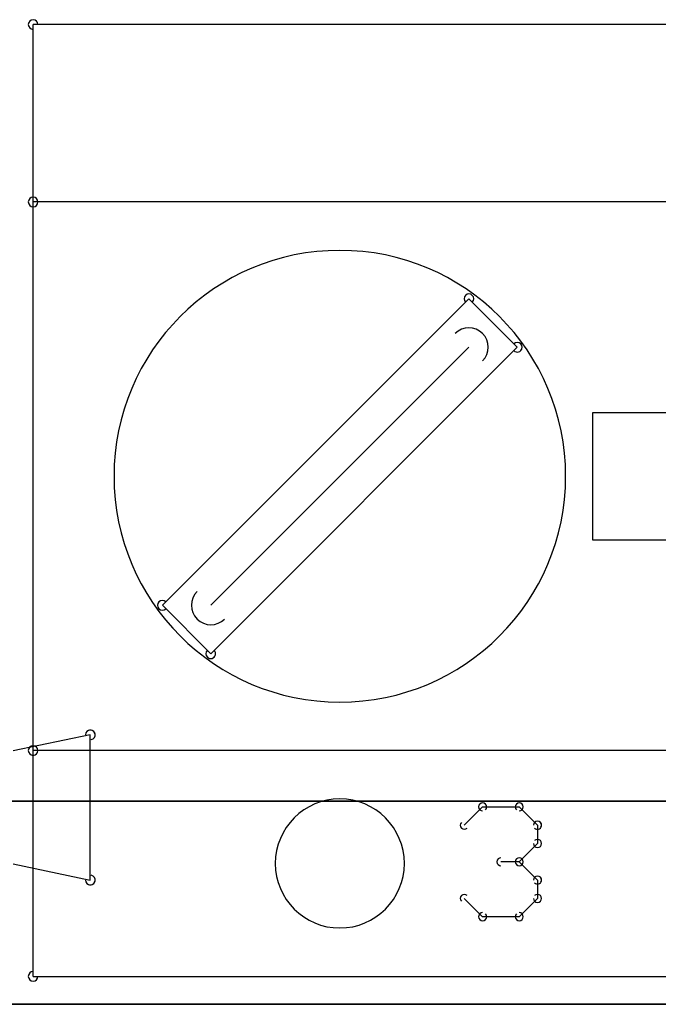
# Model space of a CAD drawing. Header units: millimetres. Extents: x -23.3 to 23.3, y -17.7 to 20.7.
# Tile 5 of 10: x -7.4 to -2.4, y -17.7 to -9.9. Entities that reach past the tile are written whole.
import ezdxf

# ---------------------------------------------------------------- set-up
doc = ezdxf.new("R2010")
doc.units = ezdxf.units.MM
doc.header["$MEASUREMENT"] = 0
for name, color, linetype in [('DIM-P4 v2_Sketch1', 7, 'Continuous'), ('DIM-P4 v2_Sketch2', 7, 'Continuous'), ('DIM-P4 v2_Sketch3', 7, 'Continuous'), ('DIM-P4 v2_Sketch5', 7, 'Continuous'), ('Plytka dolna1_Sketch1', 7, 'Continuous')]:
    doc.layers.add(name, color=color, linetype=linetype)

# ---------------------------------------------------------------- blocks, each defined once
blk = doc.blocks.new('Plytkadolna1')
at = {"layer": 'Plytka dolna1_Sketch1'}
for p, q in [((0.99561, 0.47158, 0.15), (0.99561, 0.61128, 0.15)), ((2.47929, 0.61128, 0.15), (0.99561, 0.61128, 0.15)), ((0.99561, 0.03978, 0.15), (0.99561, 0.47158, 0.15)), ((2.47929, 0.47158, 0.15), (0.99561, 0.47158, 0.15)), ((1.33867, 0.39538, 0.15), (1.09737, 0.15408, 0.15)), ((1.37677, 0.35728, 0.15), (1.33867, 0.39538, 0.15)), ((1.33867, 0.35728, 0.15), (1.13547, 0.15408, 0.15)), ((1.37677, 0.35728, 0.15), (1.13547, 0.11598, 0.15)), ((1.53599, 0.30568, 0.15), (1.43599, 0.30568, 0.15)), ((1.43599, 0.30568, 0.15), (1.43599, 0.20568, 0.15)), ((1.43599, 0.20568, 0.15), (1.53599, 0.20568, 0.15)), ((1.13547, 0.11598, 0.15), (1.09737, 0.15408, 0.15)), ((1.04063, 0.05212, 0.15), (0.97983, 0.03942, 0.15)), ((1.04063, -0.06218, 0.15), (1.04063, 0.05212, 0.15)), ((2.47929, 0.03978, 0.15), (0.99561, 0.03978, 0.15)), ((0.99561, -0.13802, 0.15), (0.99561, 0.03978, 0.15)), ((3.49398, 0, 0.15), (-0.03398, 0, 0.15)), ((3.49398, 0, 0.15), (-0.03398, 0, 0.15)), ((-0.03397, 0, 0.15), (3.49399, 0, 0.15)), ((1.33509, -0.019, 0.15), (1.34949, -0.0046, 0.15)), ((1.34949, -0.0046, 0.15), (1.3783, -0.0046, 0.15)), ((1.3783, -0.0046, 0.15), (1.39271, -0.019, 0.15)), ((1.39271, -0.019, 0.15), (1.39271, -0.03341, 0.15)), ((1.39271, -0.03341, 0.15), (1.3783, -0.04781, 0.15)), ((0.97983, -0.04948, 0.15), (1.04063, -0.06218, 0.15)), ((1.3783, -0.04781, 0.15), (1.3639, -0.04781, 0.15)), ((1.3783, -0.04781, 0.15), (1.39271, -0.06222, 0.15)), ((1.39271, -0.06222, 0.15), (1.39271, -0.07662, 0.15)), ((1.34949, -0.09103, 0.15), (1.33509, -0.07662, 0.15)), ((1.39271, -0.07662, 0.15), (1.3783, -0.09103, 0.15)), ((1.3783, -0.09103, 0.15), (1.34949, -0.09103, 0.15)), ((0.99561, -0.13802, 0.15), (2.48029, -0.13802, 0.15))]:
    blk.add_line(p, q, dxfattribs=at)
for centre, radius, start, end in [((0.99561, 0.61128, 0.15), 0.00381, 0, 180), ((0.99561, 0.61128, 0.15), 0.00381, 90, 270), ((0.99561, 0.47158, 0.15), 0.00381, 0, 180), ((0.99561, 0.47158, 0.15), 0.00381, 90, 270), ((0.99561, 0.47158, 0.15), 0.00381, 180, 0), ((1.23707, 0.25568, 0.15), 0.1778, 90, 270), ((1.23707, 0.25568, 0.15), 0.1778, 270, 90), ((1.33867, 0.39538, 0.15), 0.0038, 45, 225), ((1.33867, 0.39538, 0.15), 0.0038, 315, 135), ((1.33867, 0.35728, 0.15), 0.01525, 315, 135), ((1.37677, 0.35728, 0.15), 0.0038, 315, 135), ((1.37677, 0.35728, 0.15), 0.0038, 225, 45), ((1.13547, 0.15408, 0.15), 0.01525, 135, 315), ((1.09737, 0.15408, 0.15), 0.0038, 45, 225), ((1.09737, 0.15408, 0.15), 0.0038, 135, 315), ((1.13547, 0.11598, 0.15), 0.0038, 135, 315), ((1.13547, 0.11598, 0.15), 0.0038, 225, 45), ((1.04063, 0.05212, 0.15), 0.00381, 360, 180), ((1.04063, 0.05212, 0.15), 0.00381, 281.81122, 101.81122), ((0.99561, 0.03978, 0.15), 0.00381, 90, 270), ((0.99561, 0.03978, 0.15), 0.00381, 0, 180), ((0.99561, 0.03978, 0.15), 0.00381, 180, 0), ((1.23707, -0.04912, 0.15), 0.0508, 90, 270), ((1.23707, -0.04912, 0.15), 0.0508, 270, 90), ((1.34949, -0.0046, 0.15), 0.00317, 90, 270), ((1.3495, -0.0046, 0.15), 0.00317, 315, 135), ((1.37831, -0.0046, 0.15), 0.00317, 45, 225), ((1.3783, -0.0046, 0.15), 0.00318, 270, 90), ((1.33509, -0.01901, 0.15), 0.00317, 135, 315), ((1.39271, -0.019, 0.15), 0.00317, 0, 180), ((1.39271, -0.01901, 0.15), 0.00317, 225, 45), ((1.39271, -0.03341, 0.15), 0.00317, 315, 135), ((1.39271, -0.03341, 0.15), 0.00318, 180, 0), ((1.3639, -0.04782, 0.15), 0.00317, 90, 270), ((1.37831, -0.04782, 0.15), 0.00317, 45, 225), ((1.37831, -0.04782, 0.15), 0.00317, 135, 315), ((1.3783, -0.04782, 0.15), 0.00317, 270, 90), ((1.04063, -0.06218, 0.15), 0.00381, 258.18878, 78.18878), ((1.39271, -0.06222, 0.15), 0.00317, 0, 180), ((1.39271, -0.06222, 0.15), 0.00317, 225, 45), ((1.04063, -0.06218, 0.15), 0.00381, 180, 360), ((1.33509, -0.07663, 0.15), 0.00317, 45, 225), ((1.39271, -0.07662, 0.15), 0.00318, 180, 0), ((1.39271, -0.07663, 0.15), 0.00317, 315, 135), ((1.34949, -0.09103, 0.15), 0.00317, 90, 270), ((1.3495, -0.09103, 0.15), 0.00318, 225.06373, 45.06373), ((1.37831, -0.09103, 0.15), 0.00318, 134.93627, 314.93627), ((1.3783, -0.09103, 0.15), 0.00318, 270, 90), ((0.99561, -0.13802, 0.15), 0.00381, 90, 270), ((0.99561, -0.13802, 0.15), 0.00381, 180, 0)]:
    blk.add_arc(centre, radius, start, end, dxfattribs=at)

msp = doc.modelspace()

# ---------------------------------------------------------------- linework, layer by layer
at = {"layer": 'DIM-P4 v2_Sketch1'}
for p, q in [((-17.5, -17.7, 1.5), (17.5, -17.7, 1.5)), ((17.5, -17.7, 14.5), (-17.5, -17.7, 14.5)), ((17.575, -17.7, 14.2425), (-17.425, -17.7, 14.2425)), ((-17.425, -17.7, 9.4425), (17.575, -17.7, 9.4425)), ((-17.425, -17.7, 11.8425), (-7.425, -17.7, 11.8425)), ((-7.425, -17.7, 9.4424), (-7.425, -17.7, 14.2424)), ((-2.85, -17.7, 4.8), (-6.85, -17.7, 4.8)), ((-6.85, -17.7, 8.8), (-2.85, -17.7, 8.8)), ((-6.85, -17.7, 4.8), (-6.85, -17.7, 8.8)), ((-5.2995, -17.7, 11.2933), (-5.2995, -17.7, 12.5313)), ((-5.2995, -17.7, 12.5313), (-5.0841, -17.7, 12.5313)), ((-4.5505, -17.7, 11.2933), (-5.2995, -17.7, 11.2933)), ((-5.0841, -17.7, 11.5043), (-4.5505, -17.7, 11.5043)), ((-5.0841, -17.7, 12.5313), (-5.0841, -17.7, 11.5043)), ((-4.5505, -17.7, 11.5043), (-4.5505, -17.7, 11.2933)), ((-2.85, -17.7, 8.8), (-2.85, -17.7, 4.8)), ((-2.425, -17.7, 9.4755), (-2.425, -17.7, 14.2424))]:
    msp.add_line(p, q, dxfattribs=at)
at = {"layer": 'DIM-P4 v2_Sketch2'}
for p, q in [((17.5, -17.7, 14.5), (-17.5, -17.7, 14.5)), ((-17.5, -17.7, 1.5), (17.5, -17.7, 1.5)), ((-2.5299, -17.7, 14.0942), (-7.3571, -17.7, 14.0942)), ((-7.3571, -17.7, 9.2942), (-2.5299, -17.7, 9.2942)), ((-7.3571, -17.7, 14.0942), (-7.3571, -17.7, 9.2942)), ((-6.85, -17.7, 8.8), (-2.85, -17.7, 8.8)), ((-2.85, -17.7, 4.8), (-6.85, -17.7, 4.8)), ((-6.85, -17.7, 4.8), (-6.85, -17.7, 8.8)), ((-5.7815, -17.7, 11.7465), (-5.7728, -17.7, 11.8912)), ((-5.7728, -17.7, 11.6015), (-5.7815, -17.7, 11.7465)), ((-5.7468, -17.7, 11.4736), (-5.7728, -17.7, 11.6015)), ((-5.7728, -17.7, 11.8912), (-5.7466, -17.7, 12.0189)), ((-5.7272, -17.7, 11.4161), (-5.7468, -17.7, 11.4736)), ((-5.7466, -17.7, 12.0189), (-5.727, -17.7, 12.0764)), ((-5.7034, -17.7, 11.3629), (-5.7272, -17.7, 11.4161)), ((-5.727, -17.7, 12.0764), (-5.7031, -17.7, 12.1296)), ((-5.6752, -17.7, 11.314), (-5.7034, -17.7, 11.3629)), ((-5.7031, -17.7, 12.1296), (-5.6748, -17.7, 12.1785)), ((-5.6426, -17.7, 11.2694), (-5.6752, -17.7, 11.314)), ((-5.6748, -17.7, 12.1785), (-5.6421, -17.7, 12.2232)), ((-5.6062, -17.7, 11.2296), (-5.6426, -17.7, 11.2694)), ((-5.6421, -17.7, 12.2232), (-5.6057, -17.7, 12.2631)), ((-5.5665, -17.7, 11.1952), (-5.6062, -17.7, 11.2296)), ((-5.6057, -17.7, 12.2631), (-5.5662, -17.7, 12.2977)), ((-5.5234, -17.7, 11.166), (-5.5665, -17.7, 11.1952)), ((-5.5662, -17.7, 12.2977), (-5.5236, -17.7, 12.327)), ((-5.555, -17.7, 11.8473), (-5.5601, -17.7, 11.746)), ((-5.5601, -17.7, 11.746), (-5.555, -17.7, 11.6432)), ((-5.555, -17.7, 11.6432), (-5.5397, -17.7, 11.5542)), ((-5.5397, -17.7, 11.935), (-5.555, -17.7, 11.8473)), ((-5.5397, -17.7, 11.5542), (-5.5141, -17.7, 11.4791)), ((-5.5141, -17.7, 12.0091), (-5.5397, -17.7, 11.935)), ((-5.5236, -17.7, 12.327), (-5.4779, -17.7, 12.351)), ((-5.477, -17.7, 11.1421), (-5.5234, -17.7, 11.166)), ((-5.5141, -17.7, 11.4791), (-5.4784, -17.7, 11.4179)), ((-5.4784, -17.7, 12.0697), (-5.5141, -17.7, 12.0091)), ((-5.4784, -17.7, 11.4179), (-5.4348, -17.7, 11.3702)), ((-5.4346, -17.7, 12.1168), (-5.4784, -17.7, 12.0697)), ((-5.4779, -17.7, 12.351), (-5.4291, -17.7, 12.3696)), ((-5.4272, -17.7, 11.1235), (-5.477, -17.7, 11.1421)), ((-5.4348, -17.7, 11.3702), (-5.3859, -17.7, 11.3361)), ((-5.3845, -17.7, 12.1504), (-5.4346, -17.7, 12.1168)), ((-5.4291, -17.7, 12.3696), (-5.3772, -17.7, 12.3829)), ((-5.3742, -17.7, 11.1102), (-5.4272, -17.7, 11.1235)), ((-5.3859, -17.7, 11.3361), (-5.3315, -17.7, 11.3157)), ((-5.3281, -17.7, 12.1705), (-5.3845, -17.7, 12.1504)), ((-5.3772, -17.7, 12.3829), (-5.3222, -17.7, 12.3908)), ((-5.3178, -17.7, 11.1023), (-5.3742, -17.7, 11.1102)), ((-5.3315, -17.7, 11.3157), (-5.2718, -17.7, 11.3089)), ((-5.2654, -17.7, 12.1772), (-5.3281, -17.7, 12.1705)), ((-5.3222, -17.7, 12.3908), (-5.2641, -17.7, 12.3935)), ((-5.2581, -17.7, 11.0996), (-5.3178, -17.7, 11.1023)), ((-5.1839, -17.7, 11.3269), (-5.3163, -17.7, 11.4048)), ((-5.3163, -17.7, 11.4048), (-5.2562, -17.7, 11.5513)), ((-5.2718, -17.7, 11.3089), (-5.1839, -17.7, 11.3269)), ((-5.2029, -17.7, 12.1705), (-5.2654, -17.7, 12.1772)), ((-5.2641, -17.7, 12.3935), (-5.2065, -17.7, 12.3908)), ((-5.0266, -17.7, 11.1534), (-5.2581, -17.7, 11.0996)), ((-5.2562, -17.7, 11.5513), (-5.0541, -17.7, 11.4222)), ((-5.2065, -17.7, 12.3908), (-5.1519, -17.7, 12.3829)), ((-5.1467, -17.7, 12.1505), (-5.2029, -17.7, 12.1705)), ((-5.1519, -17.7, 12.3829), (-5.1004, -17.7, 12.3696)), ((-5.0966, -17.7, 12.117), (-5.1467, -17.7, 12.1505)), ((-5.1004, -17.7, 12.3696), (-5.0519, -17.7, 12.351)), ((-5.0528, -17.7, 12.0703), (-5.0966, -17.7, 12.117)), ((-5.0541, -17.7, 11.4222), (-4.9921, -17.7, 11.5605)), ((-5.0172, -17.7, 12.0099), (-5.0528, -17.7, 12.0703)), ((-5.0519, -17.7, 12.351), (-5.0065, -17.7, 12.327)), ((-4.8839, -17.7, 11.0421), (-5.0266, -17.7, 11.1534)), ((-4.9919, -17.7, 11.9358), (-5.0172, -17.7, 12.0099)), ((-5.0065, -17.7, 12.327), (-4.9642, -17.7, 12.2977)), ((-4.9921, -17.7, 11.5605), (-4.9716, -17.7, 11.7465)), ((-4.9767, -17.7, 11.848), (-4.9919, -17.7, 11.9358)), ((-4.9716, -17.7, 11.7465), (-4.9767, -17.7, 11.848)), ((-4.9642, -17.7, 12.2977), (-4.925, -17.7, 12.2631)), ((-4.925, -17.7, 12.2631), (-4.8888, -17.7, 12.2232)), ((-4.8888, -17.7, 12.2232), (-4.8563, -17.7, 12.1786)), ((-4.789, -17.7, 10.995), (-4.8839, -17.7, 11.0421)), ((-4.7888, -17.7, 11.462), (-4.8817, -17.7, 11.2804)), ((-4.8817, -17.7, 11.2804), (-4.71, -17.7, 11.1746)), ((-4.8563, -17.7, 12.1786), (-4.8282, -17.7, 12.1297)), ((-4.8282, -17.7, 12.1297), (-4.8043, -17.7, 12.0765)), ((-4.8043, -17.7, 12.0765), (-4.7849, -17.7, 12.0191)), ((-4.71, -17.7, 11.1746), (-4.789, -17.7, 10.995)), ((-4.7502, -17.7, 11.7468), (-4.7888, -17.7, 11.462)), ((-4.7849, -17.7, 12.0191), (-4.7589, -17.7, 11.8915)), ((-4.7589, -17.7, 11.8915), (-4.7502, -17.7, 11.7468)), ((-4.4987, -17.7, 11.8776), (-4.572, -17.7, 11.8442)), ((-4.572, -17.7, 12.0622), (-4.3989, -17.7, 12.1784)), ((-4.572, -17.7, 11.8442), (-4.572, -17.7, 12.0622)), ((-4.4305, -17.7, 11.9191), (-4.4987, -17.7, 11.8776)), ((-4.3672, -17.7, 11.9686), (-4.4305, -17.7, 11.9191)), ((-4.3989, -17.7, 12.1784), (-4.3558, -17.7, 12.2229)), ((-4.309, -17.7, 12.0261), (-4.3672, -17.7, 11.9686)), ((-4.3558, -17.7, 12.2229), (-4.3201, -17.7, 12.271)), ((-4.3201, -17.7, 12.271), (-4.2918, -17.7, 12.3226)), ((-4.309, -17.7, 11.1223), (-4.309, -17.7, 12.0261)), ((-4.1054, -17.7, 11.1223), (-4.309, -17.7, 11.1223)), ((-4.2918, -17.7, 12.3226), (-4.2707, -17.7, 12.3778)), ((-4.2707, -17.7, 12.3778), (-4.1054, -17.7, 12.3778)), ((-4.1054, -17.7, 12.3778), (-4.1054, -17.7, 11.1223)), ((-2.85, -17.7, 8.8), (-2.85, -17.7, 4.8)), ((-2.5299, -17.7, 9.2942), (-2.5299, -17.7, 14.0942))]:
    msp.add_line(p, q, dxfattribs=at)
at = {"layer": 'DIM-P4 v2_Sketch3'}
for p, q in [((-17.5, -17.7, 1.5), (17.5, -17.7, 1.5)), ((17.5, -17.7, 14.5), (-17.5, -17.7, 14.5)), ((-17.4907, -17.7, 12.3222), (7.4835, -17.7, 12.3222)), ((7.4835, -17.7, 14.5618), (-17.4907, -17.7, 14.5618)), ((-7.2703, -17.7, 12.6862), (-8.1352, -17.7, 12.6862)), ((-8.0713, -17.7, 13.9347), (-7.2926, -17.7, 13.9347)), ((-7.2926, -17.7, 13.7394), (-7.8751, -17.7, 12.8972)), ((-7.8751, -17.7, 12.8972), (-7.2703, -17.7, 12.8972)), ((-7.4463, -17.7, 9.8554), (-2.5523, -17.7, 9.8554)), ((-7.4463, -17.7, 12.095), (-7.4463, -17.7, 9.8554)), ((-2.5523, -17.7, 12.095), (-7.4463, -17.7, 12.095)), ((-7.2926, -17.7, 13.9347), (-7.2926, -17.7, 13.7394)), ((-7.2703, -17.7, 12.8972), (-7.2703, -17.7, 12.6862)), ((-7.1888, -17.7, 12.9309), (-7.1576, -17.7, 13.0675)), ((-7.1845, -17.7, 12.8754), (-7.1888, -17.7, 12.9309)), ((-7.1717, -17.7, 12.825), (-7.1845, -17.7, 12.8754)), ((-7.1503, -17.7, 12.7797), (-7.1717, -17.7, 12.825)), ((-7.168, -17.7, 13.3505), (-7.1496, -17.7, 13.4125)), ((-6.9837, -17.7, 13.3122), (-7.168, -17.7, 13.3505)), ((-7.1576, -17.7, 13.0675), (-7.0701, -17.7, 13.1593)), ((-7.1204, -17.7, 12.7394), (-7.1503, -17.7, 12.7797)), ((-7.1496, -17.7, 13.4125), (-7.1255, -17.7, 13.4659)), ((-7.1255, -17.7, 13.4659), (-7.0958, -17.7, 13.5106)), ((-7.0831, -17.7, 12.7062), (-7.1204, -17.7, 12.7394)), ((-7.0958, -17.7, 13.5106), (-7.0605, -17.7, 13.5467)), ((-7.0394, -17.7, 12.6825), (-7.0831, -17.7, 12.7062)), ((-7.0701, -17.7, 13.1593), (-6.9082, -17.7, 13.2151)), ((-7.0605, -17.7, 13.5467), (-7.0178, -17.7, 13.5745)), ((-6.9895, -17.7, 12.6682), (-7.0394, -17.7, 12.6825)), ((-7.0178, -17.7, 13.5745), (-6.9658, -17.7, 13.5945)), ((-6.9334, -17.7, 12.6635), (-6.9895, -17.7, 12.6682)), ((-6.9454, -17.7, 13.0405), (-6.9852, -17.7, 12.9562)), ((-6.9852, -17.7, 12.9562), (-6.9533, -17.7, 12.8693)), ((-6.9342, -17.7, 13.4017), (-6.9837, -17.7, 13.3122)), ((-6.9658, -17.7, 13.5945), (-6.9046, -17.7, 13.6064)), ((-6.9533, -17.7, 12.8693), (-6.872, -17.7, 12.8327)), ((-6.8344, -17.7, 13.082), (-6.9454, -17.7, 13.0405)), ((-6.8492, -17.7, 13.4273), (-6.9342, -17.7, 13.4017)), ((-6.8069, -17.7, 12.6938), (-6.9334, -17.7, 12.6635)), ((-6.9082, -17.7, 13.2151), (-6.7103, -17.7, 13.2738)), ((-6.9046, -17.7, 13.6064), (-6.8341, -17.7, 13.6104)), ((-6.872, -17.7, 12.8327), (-6.7667, -17.7, 12.8751)), ((-2.85, -17.7, 4.8), (-6.85, -17.7, 4.8)), ((-6.85, -17.7, 8.8), (-2.85, -17.7, 8.8)), ((-6.85, -17.7, 4.8), (-6.85, -17.7, 8.8)), ((-6.7393, -17.7, 13.3976), (-6.8492, -17.7, 13.4273)), ((-6.7103, -17.7, 13.1186), (-6.8344, -17.7, 13.082)), ((-6.8341, -17.7, 13.6104), (-6.6308, -17.7, 13.5726)), ((-6.6954, -17.7, 12.7838), (-6.8069, -17.7, 12.6938)), ((-6.7667, -17.7, 12.8751), (-6.7182, -17.7, 12.9544)), ((-6.7103, -17.7, 13.2979), (-6.7393, -17.7, 13.3976)), ((-6.7182, -17.7, 12.9544), (-6.7103, -17.7, 13.071)), ((-6.7103, -17.7, 13.071), (-6.7103, -17.7, 13.1186)), ((-6.7103, -17.7, 13.2738), (-6.7103, -17.7, 13.2979)), ((-6.6882, -17.7, 12.7559), (-6.6954, -17.7, 12.7838)), ((-6.6686, -17.7, 12.6862), (-6.6882, -17.7, 12.7559)), ((-6.4665, -17.7, 12.6862), (-6.6686, -17.7, 12.6862)), ((-6.6308, -17.7, 13.5726), (-6.5369, -17.7, 13.4764)), ((-6.5369, -17.7, 13.4764), (-6.5097, -17.7, 13.2622)), ((-6.5097, -17.7, 13.2622), (-6.5126, -17.7, 12.9832)), ((-6.5126, -17.7, 12.9832), (-6.5029, -17.7, 12.8074)), ((-6.5029, -17.7, 12.8074), (-6.4665, -17.7, 12.6862)), ((-6.3635, -17.7, 12.8801), (-6.3816, -17.7, 12.9408)), ((-6.3816, -17.7, 12.9408), (-6.1765, -17.7, 12.9774)), ((-6.3374, -17.7, 12.8261), (-6.3635, -17.7, 12.8801)), ((-6.3534, -17.7, 13.332), (-6.3484, -17.7, 13.3886)), ((-6.3477, -17.7, 13.2704), (-6.3534, -17.7, 13.332)), ((-6.3484, -17.7, 13.3886), (-6.3336, -17.7, 13.4406)), ((-6.3305, -17.7, 13.2158), (-6.3477, -17.7, 13.2704)), ((-6.3033, -17.7, 12.7788), (-6.3374, -17.7, 12.8261)), ((-6.3336, -17.7, 13.4406), (-6.3088, -17.7, 13.4877)), ((-6.3018, -17.7, 13.1683), (-6.3305, -17.7, 13.2158)), ((-6.3088, -17.7, 13.4877), (-6.2741, -17.7, 13.5302)), ((-6.2614, -17.7, 12.7382), (-6.3033, -17.7, 12.7788)), ((-6.2617, -17.7, 13.1279), (-6.3018, -17.7, 13.1683)), ((-6.2741, -17.7, 13.5302), (-6.2291, -17.7, 13.5653)), ((-6.2173, -17.7, 13.1008), (-6.2617, -17.7, 13.1279)), ((-6.2113, -17.7, 12.7056), (-6.2614, -17.7, 12.7382)), ((-6.2291, -17.7, 13.5653), (-6.1732, -17.7, 13.5903)), ((-6.1504, -17.7, 13.0724), (-6.2173, -17.7, 13.1008)), ((-6.153, -17.7, 12.6822), (-6.2113, -17.7, 12.7056)), ((-6.1765, -17.7, 12.9774), (-6.1235, -17.7, 12.8722)), ((-6.1732, -17.7, 13.5903), (-6.1065, -17.7, 13.6054)), ((-6.1413, -17.7, 13.4113), (-6.1646, -17.7, 13.3628)), ((-6.1646, -17.7, 13.3628), (-6.1443, -17.7, 13.3192)), ((-6.0865, -17.7, 12.6682), (-6.153, -17.7, 12.6822)), ((-6.0608, -17.7, 13.0424), (-6.1504, -17.7, 13.0724)), ((-6.1443, -17.7, 13.3192), (-5.953, -17.7, 13.2517)), ((-6.0251, -17.7, 13.4377), (-6.1413, -17.7, 13.4113)), ((-6.1235, -17.7, 12.8722), (-6.0118, -17.7, 12.8362)), ((-6.1065, -17.7, 13.6054), (-6.0289, -17.7, 13.6104)), ((-6.0118, -17.7, 12.6635), (-6.0865, -17.7, 12.6682)), ((-5.9486, -17.7, 13.0111), (-6.0608, -17.7, 13.0424)), ((-6.0289, -17.7, 13.6104), (-5.9548, -17.7, 13.6066)), ((-5.9263, -17.7, 13.4095), (-6.0251, -17.7, 13.4377)), ((-5.9302, -17.7, 12.6691), (-6.0118, -17.7, 12.6635)), ((-6.0118, -17.7, 12.8362), (-5.8926, -17.7, 12.8702)), ((-5.9548, -17.7, 13.6066), (-5.8909, -17.7, 13.5952)), ((-5.953, -17.7, 13.2517), (-5.8775, -17.7, 13.2287)), ((-5.8805, -17.7, 12.9794), (-5.9486, -17.7, 13.0111)), ((-5.8592, -17.7, 12.6859), (-5.9302, -17.7, 12.6691)), ((-5.8792, -17.7, 13.3279), (-5.9263, -17.7, 13.4095)), ((-5.8926, -17.7, 12.8702), (-5.8658, -17.7, 12.9344)), ((-5.8909, -17.7, 13.5952), (-5.8371, -17.7, 13.5761)), ((-5.8658, -17.7, 12.9344), (-5.8805, -17.7, 12.9794)), ((-5.6875, -17.7, 13.3697), (-5.8792, -17.7, 13.3279)), ((-5.8775, -17.7, 13.2287), (-5.8143, -17.7, 13.2033)), ((-5.799, -17.7, 12.7139), (-5.8592, -17.7, 12.6859)), ((-5.8371, -17.7, 13.5761), (-5.7936, -17.7, 13.5496)), ((-5.8143, -17.7, 13.2033), (-5.7635, -17.7, 13.1754)), ((-5.7494, -17.7, 12.753), (-5.799, -17.7, 12.7139)), ((-5.7936, -17.7, 13.5496), (-5.7581, -17.7, 13.5155)), ((-5.7635, -17.7, 13.1754), (-5.725, -17.7, 13.1451)), ((-5.7581, -17.7, 13.5155), (-5.7286, -17.7, 13.4742)), ((-5.7106, -17.7, 12.7999), (-5.7494, -17.7, 12.753)), ((-5.7286, -17.7, 13.4742), (-5.705, -17.7, 13.4256)), ((-5.725, -17.7, 13.1451), (-5.6969, -17.7, 13.1101)), ((-5.6829, -17.7, 12.8513), (-5.7106, -17.7, 12.7999)), ((-5.705, -17.7, 13.4256), (-5.6875, -17.7, 13.3697)), ((-5.6969, -17.7, 13.1101), (-5.6768, -17.7, 13.0687)), ((-5.6663, -17.7, 12.9069), (-5.6829, -17.7, 12.8513)), ((-5.6768, -17.7, 13.0687), (-5.6648, -17.7, 13.0209)), ((-5.6608, -17.7, 12.9669), (-5.6663, -17.7, 12.9069)), ((-5.6648, -17.7, 13.0209), (-5.6608, -17.7, 12.9669)), ((-5.4822, -17.7, 13.5912), (-5.2786, -17.7, 13.5912)), ((-5.4822, -17.7, 13.7132), (-5.4822, -17.7, 13.9347)), ((-5.2786, -17.7, 13.7132), (-5.4822, -17.7, 13.7132)), ((-5.4822, -17.7, 12.6862), (-5.4822, -17.7, 13.5912)), ((-5.4822, -17.7, 13.9347), (-5.2786, -17.7, 13.9347)), ((-5.2786, -17.7, 12.6862), (-5.4822, -17.7, 12.6862)), ((-5.2786, -17.7, 13.9347), (-5.2786, -17.7, 13.7132)), ((-5.2786, -17.7, 13.5912), (-5.2786, -17.7, 12.6862)), ((-5.0693, -17.7, 13.9347), (-4.8657, -17.7, 13.9347)), ((-5.0693, -17.7, 12.6862), (-5.0693, -17.7, 13.9347)), ((-4.8657, -17.7, 12.6862), (-5.0693, -17.7, 12.6862)), ((-4.8657, -17.7, 13.9347), (-4.8657, -17.7, 12.6862)), ((-4.7055, -17.7, 12.8754), (-4.7098, -17.7, 12.9309)), ((-4.7098, -17.7, 12.9309), (-4.6786, -17.7, 13.0675)), ((-4.6927, -17.7, 12.825), (-4.7055, -17.7, 12.8754)), ((-4.6713, -17.7, 12.7797), (-4.6927, -17.7, 12.825)), ((-4.5047, -17.7, 13.3122), (-4.689, -17.7, 13.3505)), ((-4.689, -17.7, 13.3505), (-4.6706, -17.7, 13.4125)), ((-4.6786, -17.7, 13.0675), (-4.5912, -17.7, 13.1593)), ((-4.6414, -17.7, 12.7394), (-4.6713, -17.7, 12.7797)), ((-4.6706, -17.7, 13.4125), (-4.6465, -17.7, 13.4659)), ((-4.6465, -17.7, 13.4659), (-4.6168, -17.7, 13.5106)), ((-4.6041, -17.7, 12.7062), (-4.6414, -17.7, 12.7394)), ((-4.6168, -17.7, 13.5106), (-4.5815, -17.7, 13.5467)), ((-4.5605, -17.7, 12.6825), (-4.6041, -17.7, 12.7062)), ((-4.5912, -17.7, 13.1593), (-4.4292, -17.7, 13.2151)), ((-4.5815, -17.7, 13.5467), (-4.5388, -17.7, 13.5745)), ((-4.5106, -17.7, 12.6682), (-4.5605, -17.7, 12.6825)), ((-4.5388, -17.7, 13.5745), (-4.4868, -17.7, 13.5945)), ((-4.4545, -17.7, 12.6635), (-4.5106, -17.7, 12.6682)), ((-4.4664, -17.7, 13.0405), (-4.5062, -17.7, 12.9562)), ((-4.5062, -17.7, 12.9562), (-4.4743, -17.7, 12.8693)), ((-4.4552, -17.7, 13.4017), (-4.5047, -17.7, 13.3122)), ((-4.4868, -17.7, 13.5945), (-4.4256, -17.7, 13.6064)), ((-4.4743, -17.7, 12.8693), (-4.393, -17.7, 12.8327)), ((-4.3554, -17.7, 13.082), (-4.4664, -17.7, 13.0405)), ((-4.3702, -17.7, 13.4273), (-4.4552, -17.7, 13.4017)), ((-4.3279, -17.7, 12.6938), (-4.4545, -17.7, 12.6635)), ((-4.4292, -17.7, 13.2151), (-4.2313, -17.7, 13.2738)), ((-4.4256, -17.7, 13.6064), (-4.3552, -17.7, 13.6104)), ((-4.393, -17.7, 12.8327), (-4.2877, -17.7, 12.8751)), ((-4.2603, -17.7, 13.3976), (-4.3702, -17.7, 13.4273)), ((-4.2313, -17.7, 13.1186), (-4.3554, -17.7, 13.082)), ((-4.3552, -17.7, 13.6104), (-4.1518, -17.7, 13.5726)), ((-4.2164, -17.7, 12.7838), (-4.3279, -17.7, 12.6938)), ((-4.2877, -17.7, 12.8751), (-4.2393, -17.7, 12.9544)), ((-4.2313, -17.7, 13.2979), (-4.2603, -17.7, 13.3976)), ((-4.2393, -17.7, 12.9544), (-4.2313, -17.7, 13.071)), ((-4.2313, -17.7, 13.2738), (-4.2313, -17.7, 13.2979)), ((-4.2313, -17.7, 13.071), (-4.2313, -17.7, 13.1186)), ((-4.2093, -17.7, 12.7559), (-4.2164, -17.7, 12.7838)), ((-4.1896, -17.7, 12.6862), (-4.2093, -17.7, 12.7559)), ((-3.9876, -17.7, 12.6862), (-4.1896, -17.7, 12.6862)), ((-4.1518, -17.7, 13.5726), (-4.0579, -17.7, 13.4764)), ((-4.0579, -17.7, 13.4764), (-4.0307, -17.7, 13.2622)), ((-4.0307, -17.7, 13.2622), (-4.0336, -17.7, 12.9832)), ((-4.0336, -17.7, 12.9832), (-4.024, -17.7, 12.8074)), ((-4.024, -17.7, 12.8074), (-3.9876, -17.7, 12.6862)), ((-3.8327, -17.7, 12.6862), (-3.8327, -17.7, 13.5912)), ((-3.6292, -17.7, 12.6862), (-3.8327, -17.7, 12.6862)), ((-3.8327, -17.7, 13.5912), (-3.644, -17.7, 13.5912)), ((-3.644, -17.7, 13.5912), (-3.644, -17.7, 13.4584)), ((-3.644, -17.7, 13.4584), (-3.59, -17.7, 13.5249)), ((-3.6133, -17.7, 13.3032), (-3.6292, -17.7, 13.0954)), ((-3.6292, -17.7, 13.0954), (-3.6292, -17.7, 12.6862)), ((-3.5551, -17.7, 13.3933), (-3.6133, -17.7, 13.3032)), ((-3.59, -17.7, 13.5249), (-3.5296, -17.7, 13.5724)), ((-3.4592, -17.7, 13.4273), (-3.5551, -17.7, 13.3933)), ((-3.5296, -17.7, 13.5724), (-3.4968, -17.7, 13.589)), ((-3.4968, -17.7, 13.589), (-3.4625, -17.7, 13.6009)), ((-3.4625, -17.7, 13.6009), (-3.4264, -17.7, 13.608)), ((-3.3879, -17.7, 13.4034), (-3.4592, -17.7, 13.4273)), ((-3.4264, -17.7, 13.608), (-3.3887, -17.7, 13.6104)), ((-3.3887, -17.7, 13.6104), (-3.2648, -17.7, 13.5819)), ((-3.345, -17.7, 13.3366), (-3.3879, -17.7, 13.4034)), ((-3.3319, -17.7, 13.1474), (-3.345, -17.7, 13.3366)), ((-3.1283, -17.7, 12.6862), (-3.3319, -17.7, 12.6862)), ((-3.3319, -17.7, 12.6862), (-3.3319, -17.7, 13.1474)), ((-3.2648, -17.7, 13.5819), (-3.1799, -17.7, 13.5092)), ((-3.1799, -17.7, 13.5092), (-3.1397, -17.7, 13.4087)), ((-3.1397, -17.7, 13.4087), (-3.1283, -17.7, 13.248)), ((-3.1283, -17.7, 13.248), (-3.1283, -17.7, 12.6862)), ((-2.922, -17.7, 13.9347), (-2.7184, -17.7, 13.9347)), ((-2.922, -17.7, 13.7132), (-2.922, -17.7, 13.9347)), ((-2.922, -17.7, 12.6862), (-2.922, -17.7, 13.5912)), ((-2.7184, -17.7, 13.7132), (-2.922, -17.7, 13.7132)), ((-2.7184, -17.7, 12.6862), (-2.922, -17.7, 12.6862)), ((-2.922, -17.7, 13.5912), (-2.7184, -17.7, 13.5912)), ((-2.85, -17.7, 8.8), (-2.85, -17.7, 4.8)), ((-2.7184, -17.7, 13.5912), (-2.7184, -17.7, 12.6862)), ((-2.7184, -17.7, 13.9347), (-2.7184, -17.7, 13.7132)), ((-2.5637, -17.7, 13.04), (-2.5685, -17.7, 13.1303)), ((-2.5685, -17.7, 13.1303), (-2.5622, -17.7, 13.2367)), ((-2.5494, -17.7, 12.9578), (-2.5637, -17.7, 13.04)), ((-2.5622, -17.7, 13.2367), (-2.5435, -17.7, 13.3309)), ((-2.5523, -17.7, 9.8554), (-2.5523, -17.7, 12.095)), ((-2.5256, -17.7, 12.8838), (-2.5494, -17.7, 12.9578)), ((-2.5435, -17.7, 13.3309), (-2.5122, -17.7, 13.413)), ((-2.4922, -17.7, 12.8178), (-2.5256, -17.7, 12.8838)), ((-2.5122, -17.7, 13.413), (-2.4684, -17.7, 13.4828)), ((-2.4665, -17.7, 12.7817), (-2.4922, -17.7, 12.8178)), ((-2.4684, -17.7, 13.4828), (-2.4151, -17.7, 13.5386)), ((-2.4375, -17.7, 12.7503), (-2.4665, -17.7, 12.7817)), ((-2.4052, -17.7, 12.7238), (-2.4375, -17.7, 12.7503))]:
    msp.add_line(p, q, dxfattribs=at)
at = {"layer": 'DIM-P4 v2_Sketch5'}
for p, q in [((17.5, -17.7, 14.5), (-17.5, -17.7, 14.5)), ((-17.5, -17.7, 1.5), (17.5, -17.7, 1.5)), ((-7.3558, -17.7, 9.9986), (-2.5054, -17.7, 9.9986)), ((-7.3558, -17.7, 13.9986), (-7.3558, -17.7, 9.9986)), ((-2.5054, -17.7, 13.9986), (-7.3558, -17.7, 13.9986)), ((-6.85, -17.7, 8.8), (-2.85, -17.7, 8.8)), ((-2.85, -17.7, 4.8), (-6.85, -17.7, 4.8)), ((-6.85, -17.7, 4.8), (-6.85, -17.7, 8.8)), ((-2.85, -17.7, 8.8), (-2.85, -17.7, 4.8)), ((-2.5054, -17.7, 9.9986), (-2.5054, -17.7, 13.9986))]:
    msp.add_line(p, q, dxfattribs=at)

# ---------------------------------------------------------------- block references
at = {"xscale": 10, "yscale": 10, "zscale": 10}
msp.add_blockref('Plytkadolna1', (-17.3, -16.1), dxfattribs=at)

doc.saveas('drawing.dxf')
